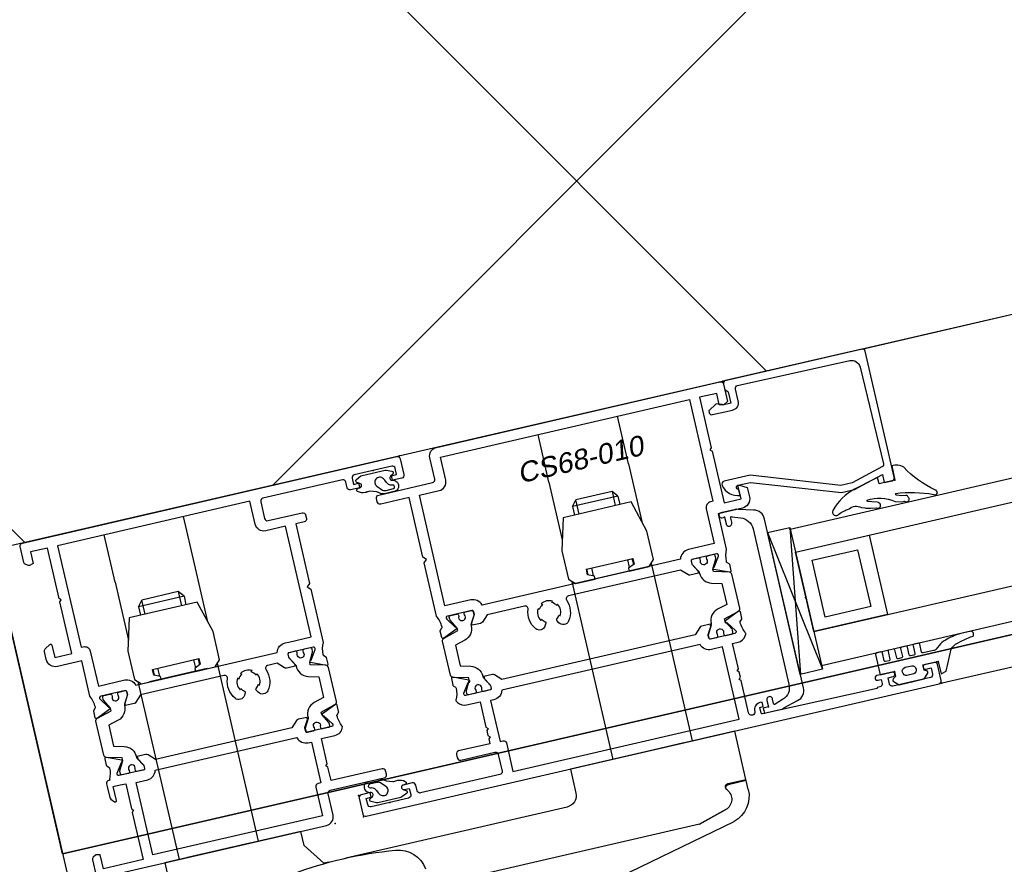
# Model space of a CAD drawing. Header units: centimetres. Extents: x -15121 to 17422, y -60492 to 0.
# Tile 119 of 256: x 1955 to 1969, y -30604 to -30593. Entities that reach past the tile are written whole.
import ezdxf
from ezdxf.enums import TextEntityAlignment as Align

# ---------------------------------------------------------------- set-up
doc = ezdxf.new("R2010")
doc.units = ezdxf.units.CM
doc.header["$LTSCALE"] = 60
for name, color, linetype in [('AIKA podłoga deski cała', 2, 'Continuous'), ('AIKA podłoga deski pod meble', 6, 'Continuous'), ('AIKA powierzchnie2', 2, 'Continuous'), ('AIKA sufity podwieszane', 8, 'Continuous'), ('AIKA sufity wymiarowanie', 7, 'Continuous'), ('AIKA TYNK2', 5, 'Continuous'), ('BA_drz', 7, 'Continuous'), ('RI-PROFILE', 8, 'Continuous')]:
    doc.layers.add(name, color=color, linetype=linetype)
doc.styles.add('T5', font='arial.ttf', dxfattribs={"oblique": 10, "height": 3.5})
doc.styles.add('wymiar', font='txt.shx', dxfattribs={"width": 0.6})
doc.dimstyles.new('Dwudziestka', dxfattribs={"dimtxt": 7, "dimasz": 0.7, "dimexe": 5, "dimexo": 0, "dimgap": 2.5, "dimtad": 1, "dimtoh": 1, "dimdec": 3, "dimrnd": 0.5, "dimdsep": 46, "dimtxsty": 'wymiar', "dimblk": 'znacznik', "dimcen": 0, "dimdle": 5, "dimse1": 1, "dimse2": 1, "dimclrd": 256, "dimclre": 256, "dimclrt": 256, "dimadec": 0, "dimazin": 0, "dimtfac": 0.4, "dimtdec": 3, "dimtix": 1, "dimtofl": 0, "dimtmove": 2, "dimatfit": 3, "dimldrblk": 'znacznik', "dimfxl": 1, "dimtolj": 1, "dimarcsym": 0})

# ---------------------------------------------------------------- blocks, each defined once
blk = doc.blocks.new('PDKŁ')
for p, q in [((3.91, 12.5), (0.01, -12.5)), ((0.01, 12.5), (3.91, -12.5))]:
    blk.add_line(p, q)
blk.add_lwpolyline([(3.91, 12.5), (3.91, -12.5), (0, -12.5), (0, 12.5), (3.91, 12.5)])
blk = doc.blocks.new('dal 120')
at = {"layer": 'RI-PROFILE'}
for p, q in [((6501147.162, 5870749.703, 0), (6501038.162, 5870749.703, 0)), ((6501151.512, 5870748.687, 0), (6501151.512, 5870749.523, 0)), ((6501152.912, 5870748.687, 0), (6501152.912, 5870749.523, 0)), ((6501159.162, 5870748.687, 0), (6501159.162, 5870749.522, 0)), ((6501160.562, 5870748.687, 0), (6501160.562, 5870749.522, 0)), ((6501155.633, 5870749.31, 0), (6501155.633, 5870749.31, 0)), ((6501151.512, 5870748.687, 0), (6501151.512, 5870747.67, 0)), ((6501152.912, 5870748.687, 0), (6501152.912, 5870747.67, 0)), ((6501159.162, 5870747.67, 0), (6501159.162, 5870748.687, 0)), ((6501160.562, 5870748.687, 0), (6501160.562, 5870747.67, 0)), ((6501151.812, 5870748.187, 0), (6501151.892, 5870748.287, 0)), ((6501151.812, 5870748.187, 0), (6501152.612, 5870748.187, 0)), ((6501151.812, 5870748.187, 0), (6501151.812, 5870748.037, 0)), ((6501151.892, 5870748.287, 0), (6501152.532, 5870748.287, 0)), ((6501151.892, 5870748.287, 0), (6501151.892, 5870748.037, 0)), ((6501152.612, 5870748.187, 0), (6501152.532, 5870748.287, 0)), ((6501152.532, 5870748.037, 0), (6501152.532, 5870748.287, 0)), ((6501152.612, 5870748.187, 0), (6501152.612, 5870748.037, 0)), ((6501159.462, 5870748.187, 0), (6501159.542, 5870748.287, 0)), ((6501159.462, 5870748.187, 0), (6501160.262, 5870748.187, 0)), ((6501159.462, 5870748.187, 0), (6501159.462, 5870748.037, 0)), ((6501159.542, 5870748.287, 0), (6501160.182, 5870748.287, 0)), ((6501159.542, 5870748.287, 0), (6501159.542, 5870748.037, 0)), ((6501160.262, 5870748.187, 0), (6501160.182, 5870748.287, 0)), ((6501160.182, 5870748.037, 0), (6501160.182, 5870748.287, 0)), ((6501160.262, 5870748.187, 0), (6501160.262, 5870748.037, 0)), ((6501151.512, 5870746.937, 0), (6501151.512, 5870743.802, 0)), ((6501151.812, 5870746.982, 0), (6501151.812, 5870747.087, 0)), ((6501151.892, 5870746.946, 0), (6501151.892, 5870747.087, 0)), ((6501152.532, 5870747.087, 0), (6501152.532, 5870746.946, 0)), ((6501152.612, 5870746.982, 0), (6501152.612, 5870747.087, 0)), ((6501152.912, 5870746.937, 0), (6501152.912, 5870743.802, 0)), ((6501159.162, 5870743.802, 0), (6501159.162, 5870746.937, 0)), ((6501159.462, 5870746.982, 0), (6501159.462, 5870747.087, 0)), ((6501159.542, 5870746.946, 0), (6501159.542, 5870747.087, 0)), ((6501160.182, 5870747.087, 0), (6501160.182, 5870746.946, 0)), ((6501160.262, 5870746.982, 0), (6501160.262, 5870747.087, 0)), ((6501160.562, 5870746.937, 0), (6501160.562, 5870743.802, 0)), ((6501151.702, 5870746.887, 0), (6501152.722, 5870746.887, 0)), ((6501159.352, 5870746.887, 0), (6501160.372, 5870746.887, 0)), ((6501149.057, 5870745.162, 0), (6501036.268, 5870745.162, 0)), ((6501036.268, 5870744.562, 0), (6501149.057, 5870744.562, 0)), ((6501156.991, 5870744.195, 0), (6501156.991, 5870744.195, 0)), ((6501038.162, 5870743.803, 0), (6501147.162, 5870743.803, 0)), ((6501150.762, 5870743.802, 0), (6501153.662, 5870743.802, 0)), ((6501150.762, 5870742.952, 0), (6501150.762, 5870743.802, 0)), ((6501151.662, 5870743.802, 0), (6501152.762, 5870743.802, 0)), ((6501153.662, 5870743.802, 0), (6501153.662, 5870743.382, 0)), ((6501159.312, 5870743.802, 0), (6501160.412, 5870743.802, 0)), ((6501153.864, 5870743.182, 0), (6501157.762, 5870743.182, 0)), ((6501151.082, 5870742.952, 0), (6501150.762, 5870742.952, 0)), ((6501150.762, 5870742.932, 0), (6501151.082, 5870742.932, 0)), ((6501150.762, 5870742.774, 0), (6501150.762, 5870742.932, 0)), ((6501151.132, 5870742.882, 0), (6501151.132, 5870742.902, 0)), ((6501151.712, 5870742.382, 0), (6501151.216, 5870742.527, 0)), ((6501151.217, 5870742.527, 0), (6501151.723, 5870742.382, 0)), ((6501151.712, 5870742.382, 0), (6501155.812, 5870742.382, 0)), ((6501156.38, 5870741.102, 0), (6501151.124, 5870742.294, 0))]:
    blk.add_line(p, q, dxfattribs=at)
at = {"layer": 'RI-PROFILE', "elevation": 0}
for points in [[(6501147.242, 5870747.702, 0.287858), (6501147.269, 5870747.656), (6501147.84, 5870747.503), (6501148.038, 5870747.503), (6501149.518, 5870748.023), (6501149.977, 5870748.023, -0.459407), (6501150.028, 5870747.963, -0.329042), (6501149.762, 5870747.725), (6501149.762, 5870747.799, -0.256151), (6501149.779, 5870747.837), (6501149.789, 5870747.846, 0.632112), (6501149.762, 5870747.903), (6501149.538, 5870747.903), (6501148.058, 5870747.383), (6501147.824, 5870747.383), (6501147.594, 5870747.445), (6501147.302, 5870747.523), (6501147.302, 5870747.383), (6501147.162, 5870747.383, -0.418945), (6501147.112, 5870747.434), (6501147.112, 5870749.653, -0.414214), (6501147.162, 5870749.703), (6501149.562, 5870749.703, -0.414214), (6501149.612, 5870749.653), (6501149.612, 5870749.574, -0.287257), (6501149.597, 5870749.539), (6501149.576, 5870749.518, 0.267249), (6501149.562, 5870749.483), (6501149.562, 5870749.303), (6501149.712, 5870749.303), (6501149.712, 5870749.317), (6501149.812, 5870749.348), (6501149.962, 5870749.262), (6501149.962, 5870749.233), (6501149.962, 5870749.232), (6501149.962, 5870749.23, -0.454319), (6501149.912, 5870749.183), (6501149.562, 5870749.183, -0.462511), (6501149.432, 5870749.313), (6501149.431, 5870749.523, 0.416568), (6501149.381, 5870749.573), (6501147.408, 5870749.557, 0.405463), (6501147.26, 5870749.409)], [(6501153.309, 5870746.366, -0.112813), (6501153.258, 5870746.425), (6501153.24, 5870746.406, -0.272961), (6501153.24, 5870746.61), (6501153.258, 5870746.591, -0.14588), (6501153.328, 5870746.662), (6501153.31, 5870746.68, -0.273255), (6501153.514, 5870746.68), (6501153.495, 5870746.662, -0.14598), (6501153.566, 5870746.591), (6501153.584, 5870746.61, -0.272863), (6501153.584, 5870746.406), (6501153.566, 5870746.425, -0.112856), (6501153.514, 5870746.366, 0.386415), (6501153.509, 5870746.34), (6501153.535, 5870746.295, 0.530912), (6501153.7, 5870746.284, 0.263412), (6501153.752, 5870746.64, -0.527237), (6501153.799, 5870746.708), (6501154.461, 5870746.708), (6501154.567, 5870746.603, 0.198435), (6501154.602, 5870746.588), (6501154.752, 5870746.588), (6501154.752, 5870746.628), (6501154.679, 5870746.753, -0.131589), (6501154.677, 5870746.763), (6501154.677, 5870746.818, -0.414214), (6501154.697, 5870746.838), (6501155.128, 5870746.838, -0.606807), (6501155.152, 5870746.791), (6501155.04, 5870746.625, 0.629353), (6501155.021, 5870746.591), (6501155.277, 5870746.482, 0.536162), (6501155.305, 5870746.5), (6501155.306, 5870746.614, 0.197654), (6501155.3, 5870746.628), (6501155.267, 5870746.661, -0.205169), (6501155.261, 5870746.676, -0.106092), (6501155.312, 5870746.879), (6501155.312, 5870747.818), (6501155.262, 5870747.868), (6501155.312, 5870747.918), (6501155.312, 5870748.968), (6501155.812, 5870748.968, 0.414214), (6501155.862, 5870749.018), (6501155.862, 5870749.078, 0.414214), (6501155.812, 5870749.128), (6501154.862, 5870749.128, -0.414292), (6501154.812, 5870749.178), (6501154.812, 5870749.553, 0.414292), (6501154.662, 5870749.703), (6501149.662, 5870749.703, 0.414214), (6501149.612, 5870749.653), (6501149.612, 5870749.345), (6501149.68, 5870749.306, 0.199244), (6501149.695, 5870749.304), (6501149.762, 5870749.322), (6501149.762, 5870749.523), (6501150.062, 5870749.523), (6501150.062, 5870748.633), (6501150.092, 5870748.603), (6501150.062, 5870748.573), (6501150.062, 5870747.663), (6501149.762, 5870747.663), (6501149.762, 5870747.883, 0.577388), (6501149.732, 5870747.9), (6501149.612, 5870747.831), (6501149.612, 5870747.666, 0.414214), (6501149.774, 5870747.503), (6501150.202, 5870747.503), (6501150.202, 5870746.879, -0.106121), (6501150.252, 5870746.676, -0.205169), (6501150.247, 5870746.661), (6501150.214, 5870746.628, 0.197654), (6501150.208, 5870746.614), (6501150.208, 5870746.5, 0.536162), (6501150.236, 5870746.482), (6501150.492, 5870746.59, 0.626446), (6501150.474, 5870746.625), (6501150.361, 5870746.791, -0.606807), (6501150.386, 5870746.838), (6501150.817, 5870746.838, -0.414214), (6501150.837, 5870746.818), (6501150.837, 5870746.763, -0.131589), (6501150.834, 5870746.753), (6501150.762, 5870746.628), (6501150.762, 5870746.588), (6501150.911, 5870746.588, 0.198435), (6501150.947, 5870746.603), (6501151.052, 5870746.708), (6501153.025, 5870746.708, -0.527301), (6501153.072, 5870746.64, 0.263181), (6501153.123, 5870746.285, 0.530303), (6501153.289, 5870746.295), (6501153.315, 5870746.34, 0.387107)], [(6501157.601, 5870746.591, 0.634584), (6501157.583, 5870746.626), (6501157.471, 5870746.79, -0.606807), (6501157.496, 5870746.837), (6501157.927, 5870746.837, -0.414214), (6501157.947, 5870746.817), (6501157.947, 5870746.762, -0.131676), (6501157.944, 5870746.752), (6501157.872, 5870746.627), (6501157.872, 5870746.587), (6501157.992, 5870746.587), (6501158.022, 5870746.587, 0.198555), (6501158.057, 5870746.602), (6501158.163, 5870746.707), (6501158.325, 5870746.708, -0.52837), (6501158.372, 5870746.639, 0.26311), (6501158.423, 5870746.284, 0.530631), (6501158.589, 5870746.295), (6501158.615, 5870746.339, 0.386734), (6501158.609, 5870746.366, -0.112751), (6501158.558, 5870746.424), (6501158.54, 5870746.406, -0.272863), (6501158.54, 5870746.609), (6501158.558, 5870746.591, -0.145875), (6501158.629, 5870746.661), (6501158.61, 5870746.68, -0.273231), (6501158.814, 5870746.68), (6501158.795, 5870746.661, -0.145873), (6501158.866, 5870746.591), (6501158.884, 5870746.609, -0.272961), (6501158.884, 5870746.406), (6501158.866, 5870746.424, -0.112964), (6501158.814, 5870746.366, 0.386405), (6501158.809, 5870746.339), (6501158.835, 5870746.294, 0.53092), (6501159, 5870746.284, 0.263409), (6501159.052, 5870746.639, -0.527324), (6501159.099, 5870746.708), (6501160.571, 5870746.707), (6501160.677, 5870746.602, 0.193638), (6501160.712, 5870746.587), (6501160.862, 5870746.587), (6501160.862, 5870746.627), (6501160.789, 5870746.752, -0.225639), (6501160.787, 5870746.762), (6501160.787, 5870746.817, -0.378023), (6501160.807, 5870746.837), (6501161.239, 5870746.837, -0.606807), (6501161.264, 5870746.79), (6501161.155, 5870746.623, 0.743149), (6501161.135, 5870746.588), (6501161.389, 5870746.481, 0.535124), (6501161.416, 5870746.499), (6501161.417, 5870746.612, 0.194092), (6501161.411, 5870746.626), (6501161.378, 5870746.661, -0.197355), (6501161.373, 5870746.675, -0.109095), (6501161.422, 5870746.878), (6501161.422, 5870747.501), (6501161.852, 5870747.501, 0.414214), (6501162.012, 5870747.661), (6501162.012, 5870747.801, 0.26784), (6501161.987, 5870747.844), (6501161.892, 5870747.899, 0.577486), (6501161.862, 5870747.882), (6501161.862, 5870747.662), (6501161.562, 5870747.662), (6501161.562, 5870748.572), (6501161.532, 5870748.602), (6501161.562, 5870748.632), (6501161.562, 5870749.522), (6501161.862, 5870749.522), (6501161.862, 5870749.32), (6501161.929, 5870749.302, 0.199036), (6501161.944, 5870749.304), (6501161.987, 5870749.329, 0.267999), (6501162.012, 5870749.372), (6501162.012, 5870749.652, 0.414214), (6501161.962, 5870749.702), (6501155.362, 5870749.702, 0.414214), (6501155.312, 5870749.652), (6501155.312, 5870749.372, 0.414214), (6501155.362, 5870749.322), (6501155.522, 5870749.322), (6501155.522, 5870749.402), (6501155.432, 5870749.402), (6501155.432, 5870749.512, -0.414214), (6501155.482, 5870749.562), (6501156.142, 5870749.562, -0.414214), (6501156.192, 5870749.512), (6501156.192, 5870749.402), (6501156.102, 5870749.402), (6501156.102, 5870749.322), (6501156.262, 5870749.322, 0.414214), (6501156.312, 5870749.372), (6501156.312, 5870749.472, -0.414214), (6501156.362, 5870749.522), (6501157.762, 5870749.522, -0.414214), (6501157.812, 5870749.472), (6501157.812, 5870749.177, -0.414214), (6501157.762, 5870749.127), (6501157.162, 5870749.127, 0.414214), (6501157.112, 5870749.077), (6501157.112, 5870749.017, 0.414214), (6501157.162, 5870748.967), (6501157.312, 5870748.967), (6501157.312, 5870747.917), (6501157.362, 5870747.867), (6501157.312, 5870747.817), (6501157.312, 5870746.878, -0.114289), (6501157.362, 5870746.675, -0.197355), (6501157.357, 5870746.661), (6501157.324, 5870746.626, 0.194092), (6501157.318, 5870746.612), (6501157.318, 5870746.499, 0.535124), (6501157.346, 5870746.481)], [(6501151.01, 5870746.888), (6501154.504, 5870746.888, -0.33408), (6501154.677, 5870747.018), (6501155.132, 5870747.018), (6501155.132, 5870748.968), (6501154.782, 5870748.968, -0.414214), (6501154.632, 5870749.118), (6501154.632, 5870749.523), (6501150.242, 5870749.523), (6501150.242, 5870747.733), (6501150.282, 5870747.733, -0.414214), (6501150.382, 5870747.633), (6501150.382, 5870747.018), (6501150.382, 5870747.018), (6501150.837, 5870747.018, -0.333959)], [(6501155.542, 5870749.396, -0.767684), (6501155.522, 5870749.322), (6501155.51, 5870749.321, 0.085146), (6501155.499, 5870749.318, 0.196823), (6501155.451, 5870749.263, 0.478694), (6501155.52, 5870749.127), (6501155.71, 5870749.127), (6501155.71, 5870749.127, 0.174661), (6501155.787, 5870749.154), (6501155.794, 5870749.161), (6501155.831, 5870749.187), (6501155.835, 5870749.189), (6501155.943, 5870749.225, -0.068397), (6501156.014, 5870749.222), (6501156.027, 5870749.222, 0.170232), (6501156.151, 5870749.269, 0.665595), (6501156.132, 5870749.322), (6501156.102, 5870749.322, -0.766536), (6501156.082, 5870749.396), (6501156.127, 5870749.422, 0.60612), (6501156.125, 5870749.476), (6501156.036, 5870749.517), (6501156.014, 5870749.522), (6501155.609, 5870749.522), (6501155.588, 5870749.517), (6501155.499, 5870749.476, 0.606131), (6501155.497, 5870749.422)], [(6501158.12, 5870746.887, 0.333959), (6501157.947, 5870747.017), (6501157.886, 5870747.017), (6501157.492, 5870747.017), (6501157.492, 5870748.967), (6501157.842, 5870748.967, 0.414214), (6501157.992, 5870749.117), (6501157.992, 5870749.522), (6501161.382, 5870749.522), (6501161.382, 5870747.732), (6501161.342, 5870747.732, 0.414214), (6501161.242, 5870747.632), (6501161.242, 5870747.017), (6501160.778, 5870747.017, 0.320603), (6501160.614, 5870746.887)], [(6501155.808, 5870749.283), (6501155.729, 5870749.196, -0.18506), (6501155.669, 5870749.178), (6501155.539, 5870749.178), (6501155.519, 5870749.19), (6501155.512, 5870749.212), (6501155.522, 5870749.233), (6501155.544, 5870749.242), (6501155.555, 5870749.243), (6501155.574, 5870749.246), (6501155.606, 5870749.267), (6501155.633, 5870749.31), (6501155.653, 5870749.356), (6501155.668, 5870749.383, -0.433179), (6501155.8, 5870749.405, -0.420657), (6501155.808, 5870749.283, 1.025064)], [(6501147.624, 5870747.005), (6501147.536, 5870746.992, -1), (6501147.465, 5870747.059, -0.221584), (6501147.494, 5870747.085), (6501147.584, 5870747.108), (6501147.65, 5870747.132), (6501147.659, 5870747.141), (6501147.657, 5870747.158, 0.175319), (6501147.193, 5870747.025), (6501147.084, 5870746.993), (6501147.033, 5870746.996, -1), (6501146.955, 5870747.045, -0.317302), (6501146.989, 5870747.086), (6501147.064, 5870747.096), (6501147.142, 5870747.126), (6501147.155, 5870747.131), (6501147.155, 5870747.144), (6501147.156, 5870747.157, 0.074745), (6501146.519, 5870746.995, -1), (6501146.457, 5870747.044, -0.20561), (6501146.474, 5870747.061, 0.095737), (6501146.917, 5870747.563, -0.250819), (6501147.112, 5870747.633), (6501147.112, 5870747.383), (6501147.346, 5870747.383), (6501147.392, 5870747.383), (6501147.392, 5870747.494), (6501147.456, 5870747.479), (6501147.824, 5870747.39, -0.13918), (6501148.268, 5870747.116, -0.962884), (6501148.183, 5870747.031, 0.084626), (6501147.993, 5870747.078, 0.323058), (6501147.779, 5870747.054), (6501147.727, 5870747.034), (6501147.71, 5870747.028, -0.058863)], [(6501149.981, 5870744.096, 0.638068), (6501150.007, 5870744.115), (6501150.007, 5870744.189, -1.146176), (6501150.107, 5870744.189), (6501150.107, 5870744.078), (6501150.152, 5870744.078), (6501150.197, 5870744.078), (6501150.197, 5870744.033), (6501150.197, 5870743.989), (6501150.152, 5870743.988), (6501149.919, 5870743.988), (6501149.884, 5870743.988), (6501149.851, 5870744), (6501149.594, 5870744.07, -0.351665), (6501149.447, 5870744.263), (6501149.447, 5870747.234, -0.362129), (6501149.594, 5870747.427), (6501149.851, 5870747.497), (6501149.884, 5870747.509), (6501149.919, 5870747.509), (6501150.152, 5870747.509, -0.99031), (6501150.152, 5870747.419), (6501150.107, 5870747.419), (6501150.107, 5870747.308, -1.11146), (6501150.007, 5870747.308), (6501150.007, 5870747.382, 0.655905), (6501149.981, 5870747.401), (6501149.841, 5870747.35, 0.31307), (6501149.677, 5870747.115), (6501149.677, 5870744.382, 0.342952), (6501149.841, 5870744.147)], [(6501154.811, 5870746.837), (6501154.701, 5870746.837, 0.459063), (6501154.677, 5870746.813), (6501154.677, 5870746.764), (6501154.765, 5870746.611, -0.13166), (6501154.769, 5870746.596), (6501154.769, 5870746.581, 0.340635), (6501154.933, 5870746.368), (6501155.107, 5870746.322), (6501155.107, 5870745.954), (6501154.933, 5870745.908, 0.340635), (6501154.769, 5870745.696), (6501154.769, 5870745.68, -0.13166), (6501154.765, 5870745.665), (6501154.677, 5870745.512), (6501154.677, 5870745.463, 0.414214), (6501154.702, 5870745.438), (6501154.812, 5870745.438, 0.414214), (6501154.837, 5870745.463), (6501154.837, 5870745.485, -1.657677), (6501154.942, 5870745.487), (6501154.942, 5870745.463, 0.414214), (6501154.967, 5870745.438), (6501155.077, 5870745.438, 0.414214), (6501155.102, 5870745.463), (6501155.102, 5870745.507, 0.177104), (6501155.099, 5870745.517), (6501155.011, 5870745.677), (6501155.009, 5870745.722), (6501155.269, 5870745.79, 0.340697), (6501155.307, 5870745.839), (6501155.307, 5870746.438, 0.308868), (6501155.267, 5870746.482), (6501155.009, 5870746.554), (6501155.011, 5870746.599), (6501155.099, 5870746.759, -0.02896), (6501155.102, 5870746.769), (6501155.102, 5870746.813, 0.440048), (6501155.076, 5870746.837), (6501154.966, 5870746.837, 0.443383), (6501154.942, 5870746.813), (6501154.942, 5870746.789, -1.657677), (6501154.837, 5870746.792), (6501154.837, 5870746.813, 0.44283)], [(6501157.947, 5870746.763), (6501157.858, 5870746.61, 0.13166), (6501157.854, 5870746.595, -0.358413), (6501157.691, 5870746.367), (6501157.517, 5870746.321), (6501157.517, 5870745.953), (6501157.691, 5870745.907, -0.358413), (6501157.854, 5870745.679, 0.164629), (6501157.858, 5870745.664), (6501157.946, 5870745.511), (6501157.946, 5870745.461, -0.461597), (6501157.921, 5870745.438), (6501157.812, 5870745.438, -0.434504), (6501157.787, 5870745.462), (6501157.787, 5870745.483, 1.657677), (6501157.682, 5870745.486), (6501157.682, 5870745.462, -0.439085), (6501157.657, 5870745.438), (6501157.547, 5870745.438, -0.438953), (6501157.522, 5870745.462), (6501157.522, 5870745.506, -0.158229), (6501157.525, 5870745.516), (6501157.613, 5870745.676), (6501157.614, 5870745.721), (6501157.354, 5870745.791, -0.319083), (6501157.317, 5870745.837), (6501157.317, 5870746.436, -0.340697), (6501157.354, 5870746.485), (6501157.614, 5870746.553), (6501157.613, 5870746.598), (6501157.525, 5870746.758, -0.126209), (6501157.522, 5870746.768), (6501157.522, 5870746.812, -0.414214), (6501157.547, 5870746.837), (6501157.657, 5870746.837, -0.414214), (6501157.682, 5870746.812), (6501157.682, 5870746.788, 1.657677), (6501157.787, 5870746.79), (6501157.787, 5870746.812, -0.414214), (6501157.812, 5870746.837), (6501157.922, 5870746.837, -0.414214), (6501157.947, 5870746.812)], [(6501160.788, 5870746.763), (6501160.876, 5870746.61, -0.13166), (6501160.88, 5870746.595, 0.358413), (6501161.044, 5870746.367), (6501161.218, 5870746.321), (6501161.218, 5870745.953), (6501161.044, 5870745.907, 0.358413), (6501160.88, 5870745.679, -0.164629), (6501160.876, 5870745.664), (6501160.789, 5870745.511), (6501160.789, 5870745.461, 0.461597), (6501160.814, 5870745.438), (6501160.923, 5870745.438, 0.434504), (6501160.948, 5870745.462), (6501160.948, 5870745.483, -1.657677), (6501161.053, 5870745.486), (6501161.053, 5870745.462, 0.439085), (6501161.078, 5870745.438), (6501161.188, 5870745.438, 0.438953), (6501161.213, 5870745.462), (6501161.213, 5870745.506, 0.158229), (6501161.21, 5870745.516), (6501161.122, 5870745.676), (6501161.121, 5870745.721), (6501161.381, 5870745.791, 0.319083), (6501161.418, 5870745.837), (6501161.418, 5870746.436, 0.340697), (6501161.381, 5870746.485), (6501161.121, 5870746.553), (6501161.122, 5870746.598), (6501161.21, 5870746.758, 0.126209), (6501161.213, 5870746.768), (6501161.213, 5870746.812, 0.414214), (6501161.188, 5870746.837), (6501161.078, 5870746.837, 0.414214), (6501161.053, 5870746.812), (6501161.053, 5870746.788, -1.657677), (6501160.948, 5870746.79), (6501160.948, 5870746.812, 0.414214), (6501160.923, 5870746.837), (6501160.813, 5870746.837, 0.414214), (6501160.788, 5870746.812)], [(6501157.312, 5870743.853, -0.414214), (6501157.262, 5870743.803), (6501147.162, 5870743.803, -0.414214), (6501147.112, 5870743.853), (6501147.112, 5870744.133, -0.414214), (6501147.162, 5870744.183), (6501147.321, 5870744.183, -0.99805), (6501147.322, 5870744.103), (6501147.232, 5870744.103), (6501147.232, 5870743.993, 0.414214), (6501147.282, 5870743.943), (6501147.942, 5870743.943, 0.414214), (6501147.992, 5870743.993), (6501147.992, 5870744.103), (6501147.992, 5870744.103), (6501147.902, 5870744.103, -0.998176), (6501147.902, 5870744.183), (6501148.172, 5870744.183, -1.000716), (6501148.172, 5870744.103), (6501148.112, 5870744.103), (6501148.112, 5870744.033, 0.414214), (6501148.162, 5870743.983), (6501148.212, 5870743.983), (6501148.212, 5870743.968), (6501150.232, 5870743.983, 0.412055), (6501150.252, 5870744.003), (6501150.252, 5870744.103), (6501150.192, 5870744.103), (6501150.192, 5870744.183), (6501150.232, 5870744.183, -0.43156), (6501150.352, 5870744.056, 0.43156), (6501150.401, 5870744.003), (6501150.412, 5870744.003, 0.414214), (6501150.462, 5870744.053), (6501150.462, 5870744.623), (6501150.492, 5870744.653), (6501150.462, 5870744.683), (6501150.462, 5870744.773), (6501150.492, 5870744.803), (6501150.462, 5870744.833), (6501150.462, 5870745.278), (6501150.362, 5870745.278, -0.268304), (6501150.221, 5870745.355), (6501150.205, 5870745.382, -0.250573), (6501150.204, 5870745.401, 0.103677), (6501150.252, 5870745.6, 0.205169), (6501150.247, 5870745.615), (6501150.214, 5870745.648, -0.197654), (6501150.208, 5870745.662), (6501150.208, 5870745.776, -0.536162), (6501150.236, 5870745.794), (6501150.495, 5870745.684, -1.096781), (6501150.476, 5870745.649), (6501150.361, 5870745.485, 0.606807), (6501150.386, 5870745.438), (6501150.817, 5870745.438, 0.414214), (6501150.837, 5870745.458), (6501150.837, 5870745.513, 0.131589), (6501150.834, 5870745.523), (6501150.762, 5870745.648), (6501150.762, 5870745.688), (6501150.911, 5870745.688, -0.198435), (6501150.947, 5870745.674), (6501151.053, 5870745.568), (6501154.461, 5870745.568), (6501154.567, 5870745.674, -0.198435), (6501154.602, 5870745.688), (6501154.752, 5870745.688), (6501154.752, 5870745.648), (6501154.679, 5870745.523, 0.131589), (6501154.677, 5870745.513), (6501154.677, 5870745.458, 0.414214), (6501154.697, 5870745.438), (6501155.128, 5870745.438, 0.606807), (6501155.152, 5870745.485), (6501155.037, 5870745.649, -1.096781), (6501155.018, 5870745.684), (6501155.277, 5870745.794, -0.536162), (6501155.305, 5870745.776), (6501155.306, 5870745.662, -0.197654), (6501155.3, 5870745.648), (6501155.267, 5870745.615, 0.205169), (6501155.261, 5870745.6, 0.103677), (6501155.31, 5870745.401, -0.250573), (6501155.309, 5870745.382), (6501155.293, 5870745.355, -0.268304), (6501155.152, 5870745.278), (6501154.912, 5870745.278), (6501154.912, 5870744.833), (6501154.882, 5870744.803), (6501154.912, 5870744.773), (6501154.912, 5870744.683), (6501154.882, 5870744.653), (6501154.912, 5870744.623), (6501154.912, 5870744.538), (6501155.462, 5870744.538, -0.414214), (6501155.512, 5870744.488), (6501155.512, 5870744.428, -0.414165), (6501155.462, 5870744.378), (6501154.862, 5870744.378), (6501154.859, 5870744.378), (6501154.857, 5870744.378), (6501154.856, 5870744.378), (6501154.855, 5870744.378), (6501154.853, 5870744.377), (6501154.852, 5870744.377), (6501154.85, 5870744.377), (6501154.849, 5870744.376), (6501154.847, 5870744.376), (6501154.846, 5870744.375), (6501154.844, 5870744.375), (6501154.843, 5870744.374), (6501154.841, 5870744.374), (6501154.84, 5870744.373), (6501154.838, 5870744.372), (6501154.837, 5870744.371), (6501154.835, 5870744.371), (6501154.834, 5870744.37), (6501154.833, 5870744.369), (6501154.831, 5870744.368), (6501154.83, 5870744.367), (6501154.829, 5870744.366), (6501154.828, 5870744.365), (6501154.826, 5870744.363), (6501154.825, 5870744.362), (6501154.824, 5870744.361), (6501154.823, 5870744.36), (6501154.822, 5870744.358), (6501154.821, 5870744.357), (6501154.82, 5870744.356), (6501154.819, 5870744.354), (6501154.818, 5870744.353), (6501154.818, 5870744.352), (6501154.817, 5870744.35), (6501154.816, 5870744.349), (6501154.816, 5870744.347), (6501154.815, 5870744.346), (6501154.814, 5870744.344), (6501154.814, 5870744.343), (6501154.814, 5870744.341), (6501154.813, 5870744.34), (6501154.813, 5870744.338), (6501154.813, 5870744.337), (6501154.812, 5870744.335), (6501154.812, 5870744.334), (6501154.812, 5870744.332), (6501154.812, 5870744.331), (6501154.812, 5870744.329), (6501154.812, 5870744.328), (6501154.812, 5870744.328), (6501154.812, 5870744.033, 0.414214), (6501154.862, 5870743.983), (6501156.262, 5870743.983, 0.414214), (6501156.312, 5870744.033), (6501156.312, 5870744.133, -0.414214), (6501156.362, 5870744.183), (6501156.522, 5870744.183, -0.998203), (6501156.522, 5870744.103), (6501156.432, 5870744.103), (6501156.432, 5870743.993, 0.414214), (6501156.482, 5870743.943), (6501157.142, 5870743.943, 0.414214), (6501157.192, 5870743.993), (6501157.192, 5870744.103), (6501157.102, 5870744.103), (6501157.102, 5870744.183), (6501157.262, 5870744.183, -0.414214), (6501157.312, 5870744.133)], [(6501157.992, 5870743.982), (6501160.982, 5870743.982), (6501160.982, 5870745.257), (6501160.778, 5870745.257, -0.320603), (6501160.614, 5870745.387), (6501158.12, 5870745.387, -0.333959), (6501157.947, 5870745.257), (6501157.892, 5870745.257), (6501157.892, 5870744.537), (6501157.942, 5870744.537, -0.414214), (6501157.992, 5870744.487)], [(6501147.126, 5870744.383), (6501147.31, 5870744.383, 0.414214), (6501147.33, 5870744.403), (6501147.33, 5870744.543, -0.414214), (6501147.35, 5870744.563), (6501147.43, 5870744.563, -0.414214), (6501147.45, 5870744.543), (6501147.45, 5870744.403, 0.414214), (6501147.47, 5870744.383), (6501147.53, 5870744.383, 0.414214), (6501147.55, 5870744.403), (6501147.55, 5870744.543, -0.414214), (6501147.57, 5870744.563), (6501147.65, 5870744.563, -0.414214), (6501147.67, 5870744.543), (6501147.67, 5870744.403, 0.414214), (6501147.69, 5870744.383), (6501147.75, 5870744.383, 0.414214), (6501147.77, 5870744.403), (6501147.77, 5870744.543, -0.414208), (6501147.79, 5870744.563), (6501147.87, 5870744.563, -0.414219), (6501147.89, 5870744.543), (6501147.89, 5870744.403, 0.414214), (6501147.91, 5870744.383), (6501147.97, 5870744.383, 0.414214), (6501147.99, 5870744.403), (6501147.99, 5870744.543, -0.413901), (6501148.01, 5870744.563), (6501148.09, 5870744.563, -0.410424), (6501148.11, 5870744.543), (6501148.11, 5870744.183), (6501147.861, 5870744.183), (6501147.861, 5870744.183), (6501147.861, 5870744.094), (6501147.912, 5870744.065, -0.392584), (6501147.918, 5870744.028), (6501147.833, 5870743.943), (6501147.391, 5870743.943), (6501147.307, 5870744.027, -0.342583), (6501147.308, 5870744.059), (6501147.36, 5870744.093), (6501147.36, 5870744.183), (6501147.09, 5870744.183), (6501147.09, 5870743.963), (6501146.995, 5870743.992), (6501146.822, 5870744.339, 0.146205), (6501146.695, 5870744.413), (6501146.625, 5870744.432), (6501146.464, 5870744.464), (6501146.408, 5870744.472, -0.694648), (6501146.442, 5870744.563), (6501146.602, 5870744.563), (6501146.714, 5870744.551, -0.091297), (6501146.985, 5870744.469), (6501147.078, 5870744.394, 0.148233)], [(6501157.082, 5870744.109, -0.767684), (6501157.102, 5870744.183), (6501157.114, 5870744.184, 0.085146), (6501157.125, 5870744.187, 0.196823), (6501157.172, 5870744.242, 0.478694), (6501157.103, 5870744.378), (6501156.914, 5870744.378), (6501156.914, 5870744.378, 0.174661), (6501156.837, 5870744.351), (6501156.829, 5870744.344), (6501156.793, 5870744.318), (6501156.789, 5870744.316), (6501156.681, 5870744.28, -0.068397), (6501156.609, 5870744.283), (6501156.596, 5870744.283, 0.170232), (6501156.472, 5870744.236, 0.665595), (6501156.492, 5870744.183), (6501156.522, 5870744.183, -0.766536), (6501156.542, 5870744.109), (6501156.497, 5870744.083, 0.60612), (6501156.499, 5870744.029), (6501156.588, 5870743.988), (6501156.609, 5870743.983), (6501157.014, 5870743.983), (6501157.035, 5870743.988), (6501157.124, 5870744.029, 0.606131), (6501157.127, 5870744.083)], [(6501156.816, 5870744.222), (6501156.895, 5870744.308, -0.18506), (6501156.954, 5870744.327), (6501157.085, 5870744.327), (6501157.105, 5870744.315), (6501157.112, 5870744.293), (6501157.102, 5870744.272), (6501157.08, 5870744.263), (6501157.068, 5870744.262), (6501157.05, 5870744.259), (6501157.017, 5870744.238), (6501156.991, 5870744.195), (6501156.971, 5870744.149), (6501156.956, 5870744.122, -0.433179), (6501156.824, 5870744.1, -0.420657), (6501156.816, 5870744.222, 1.025064)]]:
    blk.add_lwpolyline(points, format="xyb", close=True, dxfattribs=at)
for points in [[(6501151.912, 5870746.887), (6501151.562, 5870746.887), (6501151.462, 5870746.987), (6501151.462, 5870747.487), (6501151.612, 5870748.037), (6501152.812, 5870748.037), (6501152.962, 5870747.487), (6501152.962, 5870746.987), (6501152.862, 5870746.887), (6501152.512, 5870746.887), (6501152.512, 5870746.937), (6501152.622, 5870746.987), (6501152.622, 5870747.087), (6501151.802, 5870747.087), (6501151.802, 5870746.987), (6501151.912, 5870746.937), (6501151.912, 5870746.887)], [(6501159.562, 5870746.887), (6501159.212, 5870746.887), (6501159.112, 5870746.987), (6501159.112, 5870747.487), (6501159.262, 5870748.037), (6501160.462, 5870748.037), (6501160.612, 5870747.487), (6501160.612, 5870746.987), (6501160.512, 5870746.887), (6501160.162, 5870746.887), (6501160.162, 5870746.937), (6501160.272, 5870746.987), (6501160.272, 5870747.087), (6501159.452, 5870747.087), (6501159.452, 5870746.987), (6501159.562, 5870746.937), (6501159.562, 5870746.887)], [(6501149.057, 5870746.562), (6501036.268, 5870746.562), (6501036.268, 5870746.962), (6501149.057, 5870746.962)]]:
    blk.add_lwpolyline(points, dxfattribs=at)
for points in [[(6501150.415, 5870745.517), (6501150.502, 5870745.677), (6501150.504, 5870745.722), (6501150.244, 5870745.79, -0.340697), (6501150.207, 5870745.839), (6501150.207, 5870746.438, -0.340697), (6501150.244, 5870746.486), (6501150.504, 5870746.554), (6501150.502, 5870746.599), (6501150.415, 5870746.759), (6501150.415, 5870746.759), (6501150.414, 5870746.76), (6501150.414, 5870746.76), (6501150.414, 5870746.76), (6501150.414, 5870746.76), (6501150.414, 5870746.76), (6501150.414, 5870746.761), (6501150.414, 5870746.761), (6501150.414, 5870746.761), (6501150.414, 5870746.761), (6501150.414, 5870746.761), (6501150.414, 5870746.762), (6501150.413, 5870746.762), (6501150.413, 5870746.762), (6501150.413, 5870746.762), (6501150.413, 5870746.762), (6501150.413, 5870746.762), (6501150.413, 5870746.763), (6501150.413, 5870746.763), (6501150.413, 5870746.763), (6501150.413, 5870746.763), (6501150.413, 5870746.763), (6501150.413, 5870746.764), (6501150.413, 5870746.764), (6501150.413, 5870746.764), (6501150.413, 5870746.764), (6501150.412, 5870746.765), (6501150.412, 5870746.765), (6501150.412, 5870746.765), (6501150.412, 5870746.765), (6501150.412, 5870746.765), (6501150.412, 5870746.766), (6501150.412, 5870746.766), (6501150.412, 5870746.766), (6501150.412, 5870746.766), (6501150.412, 5870746.766), (6501150.412, 5870746.767), (6501150.412, 5870746.767), (6501150.412, 5870746.767), (6501150.412, 5870746.767), (6501150.412, 5870746.767), (6501150.412, 5870746.768), (6501150.412, 5870746.768), (6501150.412, 5870746.768), (6501150.412, 5870746.768), (6501150.412, 5870746.768), (6501150.412, 5870746.769), (6501150.412, 5870746.769), (6501150.412, 5870746.769), (6501150.412, 5870746.769), (6501150.412, 5870746.813, -0.440048), (6501150.437, 5870746.837), (6501150.547, 5870746.837, -0.443383), (6501150.572, 5870746.813), (6501150.572, 5870746.789, 1.657677), (6501150.677, 5870746.792), (6501150.677, 5870746.813, -0.44283), (6501150.702, 5870746.837), (6501150.812, 5870746.837, -0.459063), (6501150.836, 5870746.813), (6501150.836, 5870746.764), (6501150.748, 5870746.611, 0.13166), (6501150.744, 5870746.596), (6501150.744, 5870746.581, -0.340635), (6501150.58, 5870746.368), (6501150.407, 5870746.322), (6501150.407, 5870745.954), (6501150.58, 5870745.908, -0.340635), (6501150.744, 5870745.696), (6501150.744, 5870745.68, 0.13166), (6501150.748, 5870745.665), (6501150.837, 5870745.512), (6501150.837, 5870745.463, -0.414214), (6501150.812, 5870745.438), (6501150.702, 5870745.438, -0.414214), (6501150.677, 5870745.463), (6501150.677, 5870745.485, 1.657677), (6501150.572, 5870745.487), (6501150.572, 5870745.463, -0.414214), (6501150.547, 5870745.438), (6501150.437, 5870745.438, -0.414214), (6501150.412, 5870745.463), (6501150.412, 5870745.507), (6501150.412, 5870745.507), (6501150.412, 5870745.507), (6501150.412, 5870745.508), (6501150.412, 5870745.508), (6501150.412, 5870745.508), (6501150.412, 5870745.508), (6501150.412, 5870745.508), (6501150.412, 5870745.509), (6501150.412, 5870745.509), (6501150.412, 5870745.509), (6501150.412, 5870745.509), (6501150.412, 5870745.509), (6501150.412, 5870745.51), (6501150.412, 5870745.51), (6501150.412, 5870745.51), (6501150.412, 5870745.51), (6501150.412, 5870745.51), (6501150.412, 5870745.511)], [(6501158.163, 5870745.567), (6501160.572, 5870745.568), (6501160.677, 5870745.672, -0.198555), (6501160.712, 5870745.687), (6501160.742, 5870745.687), (6501160.862, 5870745.687), (6501160.862, 5870745.647), (6501160.789, 5870745.522, 0.131676), (6501160.787, 5870745.512), (6501160.787, 5870745.457, 0.414214), (6501160.807, 5870745.437), (6501161.238, 5870745.437, 0.606807), (6501161.262, 5870745.484), (6501161.151, 5870745.649, -0.646901), (6501161.137, 5870745.686), (6501161.387, 5870745.793, -0.535124), (6501161.415, 5870745.775), (6501161.416, 5870745.662, -0.194092), (6501161.41, 5870745.648), (6501161.377, 5870745.613, 0.197355), (6501161.371, 5870745.599, 0.120169), (6501161.416, 5870745.416), (6501161.416, 5870745.397), (6501161.432, 5870745.397, -0.414214), (6501161.482, 5870745.347), (6501161.482, 5870745.301), (6501161.482, 5870745.111, -0.183977), (6501161.469, 5870745.078), (6501161.417, 5870745.019, -0.689293), (6501161.382, 5870745.032), (6501161.382, 5870745.277), (6501161.257, 5870745.277), (6501161.162, 5870745.277), (6501161.162, 5870744.832), (6501161.132, 5870744.802), (6501161.162, 5870744.772), (6501161.162, 5870743.942), (6501161.862, 5870743.942), (6501161.862, 5870744.183), (6501161.929, 5870744.201, -0.199491), (6501161.944, 5870744.199), (6501161.987, 5870744.175, -0.26753), (6501162.012, 5870744.131), (6501162.012, 5870743.852, -0.414214)], [(6501161.962, 5870743.802), (6501157.962, 5870743.802, -0.414214), (6501157.812, 5870743.952), (6501157.812, 5870744.327, 0.414214), (6501157.762, 5870744.377), (6501156.812, 5870744.377, -0.414214), (6501156.762, 5870744.427), (6501156.762, 5870744.487, -0.414246), (6501156.812, 5870744.537), (6501157.712, 5870744.537), (6501157.712, 5870744.772), (6501157.742, 5870744.802), (6501157.712, 5870744.832), (6501157.712, 5870745.277), (6501157.472, 5870745.277, -0.339941), (6501157.314, 5870745.392, -0.187191), (6501157.315, 5870745.403, 0.110142), (6501157.362, 5870745.599, 0.197355), (6501157.357, 5870745.613), (6501157.324, 5870745.648, -0.194092), (6501157.318, 5870745.662), (6501157.318, 5870745.775, -0.535124), (6501157.346, 5870745.793), (6501157.598, 5870745.687, -0.700624), (6501157.582, 5870745.649), (6501157.471, 5870745.484, 0.606807), (6501157.496, 5870745.437), (6501157.927, 5870745.437, 0.414214), (6501157.947, 5870745.457), (6501157.947, 5870745.512, 0.131676), (6501157.944, 5870745.522), (6501157.872, 5870745.647), (6501157.872, 5870745.687), (6501157.992, 5870745.687), (6501158.022, 5870745.687, -0.198555), (6501158.057, 5870745.672), (6501158.163, 5870745.567)], [(6501154.682, 5870744.538, 0.414214), (6501154.632, 5870744.488), (6501154.632, 5870743.983), (6501150.642, 5870743.983), (6501150.642, 5870745.258), (6501150.837, 5870745.258, 0.333915), (6501151.01, 5870745.388), (6501154.504, 5870745.388, 0.33369), (6501154.677, 5870745.258), (6501154.732, 5870745.258), (6501154.732, 5870745.258), (6501154.732, 5870745.183), (6501154.732, 5870744.538), (6501154.682, 5870744.538), (6501154.679, 5870744.538)], [(6501147.548, 5870744.213, 0.855905), (6501147.548, 5870744.068), (6501147.666, 5870744.068, 0.885646), (6501147.666, 5870744.213), (6501147.548, 5870744.213)], [(6501158.062, 5870743.182), (6501158.153, 5870743.182), (6501158.412, 5870743.552), (6501158.412, 5870743.802), (6501160.812, 5870743.802), (6501160.812, 5870743.232), (6501160.592, 5870743.232, 0.414214), (6501160.562, 5870743.202), (6501160.562, 5870743.062, 0.414214), (6501160.592, 5870743.032), (6501160.632, 5870743.032, -0.414214), (6501160.662, 5870743.002), (6501160.662, 5870742.912, -0.414214), (6501160.632, 5870742.882), (6501160.412, 5870742.882), (6501159.337, 5870742.882)]]:
    blk.add_lwpolyline(points, format="xyb", dxfattribs=at)
for points in [[(6501147.757, 5870746.562), (6501147.757, 5870745.162), (6501149.057, 5870745.162), (6501149.057, 5870746.562)], [(6501148.807, 5870745.362), (6501148.807, 5870746.362), (6501148.007, 5870746.362), (6501148.007, 5870745.362)]]:
    blk.add_lwpolyline(points, close=True, dxfattribs=at)
at = {"layer": 'RI-PROFILE'}
for centre, radius, start, end in [((6501153.862, 5870743.382, 0), 0.2, 179.9988, 270.6464), ((6501156.967, 5870742.627, 0), 0.5, 97.4681, 172.5314), ((6501157.812, 5870736.182, 0), 7, 82.5314, 97.4681), ((6501151.082, 5870742.902, 0), 0.05, 359.9996, 90.0004), ((6501151.082, 5870742.882, 0), 0.05, 319.4622, 90.0014), ((6501151.082, 5870742.882, 0), 0.05, 319.4624, 0.001), ((6501151.262, 5870742.774, 0), 0.5, 180.0001, 254.0001), ((6501151.272, 5870742.719, 0), 0.2, 139.4643, 253.6483), ((6501151.272, 5870742.719, 0), 0.2, 139.4649, 253.9998)]:
    blk.add_arc(centre, radius, start, end, dxfattribs=at)
for p in [(6501149.612, 5870749.703, 0), (6501149.612, 5870749.703, 0), (6501155.312, 5870749.702, 0), (6501155.312, 5870749.702, 0), (6501155.812, 5870749.562, 0), (6501147.112, 5870747.383, 0), (6501147.112, 5870747.383, 0), (6501150.107, 5870747.419, 0), (6501149.061, 5870746.966, 0), (6501149.061, 5870745.766, 0), (6501149.061, 5870744.566, 0), (6501147.09, 5870744.183, 0), (6501147.112, 5870744.183, 0), (6501147.861, 5870744.183, 0), (6501150.107, 5870744.078, 0), (6501157.312, 5870744.183, 0), (6501147.612, 5870743.943, 0), (6501150.197, 5870743.989, 0), (6501156.812, 5870743.943, 0), (6501147.112, 5870743.803, 0), (6501157.312, 5870743.803, 0), (6501157.312, 5870743.802, 0), (6501157.812, 5870743.802, 0)]:
    blk.add_point(p, dxfattribs=at)
at = {"layer": 'RI-PROFILE', "extrusion": (0, 0, -1), "xscale": 0.0999999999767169, "yscale": 0.0999999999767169, "zscale": -0.0999999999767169}
blk.add_blockref('PDKŁ', (-6501149.447, 5870745.749, 0), dxfattribs=at)
at = {"layer": 'RI-PROFILE', "style": 'T5', "oblique": 10, "text_generation_flag": 4, "width": 1.015427}
blk.add_text('CS68-010', height=0.3447, rotation=180, dxfattribs=at).set_placement((6501151.198, 5870748.775, 0), align=Align.RIGHT)
blk = doc.blocks.new('znacznik')
at = {"color": 0}
for points in [[(0, -5), (0, 5)], [(-4, 0), (4, 0)]]:
    blk.add_lwpolyline(points, dxfattribs=at)
at = {"color": 1}
blk.add_lwpolyline([(-2.121, -2.121), (2.121, 2.121)], dxfattribs=at)
blk = doc.blocks.new('*D7270')
at = {"layer": 'AIKA sufity wymiarowanie', "lineweight": -2, "transparency": 16777216}
blk.add_line((1865.794, -30553.162), (2103.195, -30498.354), dxfattribs=at)
at = {"layer": 'Defpoints', "color": 0, "transparency": 16777216}
for p in [(2103.877, -30498.197), (2103.877, -30498.197), (1876.194, -30601.321)]:
    blk.add_point(p, dxfattribs=at)
at = {"layer": 'AIKA sufity wymiarowanie', "lineweight": -2, "transparency": 16777216, "xscale": 0.7, "yscale": 0.7, "zscale": 0.7}
for p, rotation in [((2103.877, -30498.197), 12.9999999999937), ((1865.112, -30553.32), 192.9999999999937)]:
    blk.add_blockref('znacznik', p, dxfattribs=dict(at, rotation=rotation))
at = {"layer": 'AIKA sufity wymiarowanie', "transparency": 16777216, "insert": (1983.145, -30519.912), "char_height": 7, "attachment_point": 5, "rotation": 13, "style": 'wymiar'}
blk.add_mtext('\\A1;245', dxfattribs=at)

msp = doc.modelspace()

# ---------------------------------------------------------------- hatches: boundary and pattern name
at = {"layer": 'AIKA sufity podwieszane', "transparency": 33554610}
h = msp.add_hatch(dxfattribs=at)
h.set_pattern_fill('ANSI37', color=256, scale=2.771036)
h.set_pattern_definition([(45, (5073.432, 672.602), (-6.221154, 6.221154), []), (135, (5073.432, 672.602), (-6.221154, -6.221154), [])])
h.paths.add_polyline_path([(1895.3422, -29622.938), (1051.961, -29817.6477), (1083.6791, -29955.0339), (1108.8373, -29949.2257), (1118.7352, -29992.098), (1098.8606, -29996.6864), (1151.9491, -30226.6377), (1171.8236, -30222.0493), (1195.98, -30326.6818), (1176.0567, -30331.2815), (1229.1072, -30560.8465), (1247.0331, -30556.708), (1258.8797, -30599.1305), (1239.2948, -30603.652), (1271.0129, -30741.0382), (1888.861, -30598.3967), (1885.2618, -30582.8068), (1928.1341, -30572.909), (1931.7333, -30588.4989), (1951.2207, -30583.9999), (1954.8998, -30599.9359), (2063.0549, -30574.9663), (2055.7765, -30543.4404), (2098.6488, -30533.5425), (2102.248, -30549.1325), (2108.8207, -30547.615)])

# ---------------------------------------------------------------- linework, layer by layer
at = {"layer": 'AIKA podłoga deski cała'}
msp.add_lwpolyline([(1051.7856, -29817.6882), (1897.5708, -29622.4235), (2111.062, -30547.0975), (2102.248, -30549.1325), (2098.6488, -30533.5425), (2055.7765, -30543.4404), (2064.0098, -30579.1023), (1955.8547, -30604.0719), (1951.2207, -30583.9999), (1931.7333, -30588.4989), (1928.1341, -30572.909), (1885.2618, -30582.8068), (1888.861, -30598.3967), (1266.0671, -30744.1528)], dxfattribs=at)
at = {"layer": 'AIKA podłoga deski pod meble'}
msp.add_line((1955.8547, -30604.0719), (2064.0098, -30579.1023), dxfattribs=at)
at = {"layer": 'AIKA powierzchnie2'}
msp.add_lwpolyline([(1051.961, -29817.6477), (1895.3422, -29622.938), (2108.8207, -30547.615), (2102.248, -30549.1325), (2098.6488, -30533.5425), (2055.7765, -30543.4404), (2063.0549, -30574.9663), (1954.8998, -30599.9359), (1951.2207, -30583.9999), (1931.7333, -30588.4989), (1928.1341, -30572.909), (1885.2618, -30582.8068), (1888.861, -30598.3967), (1271.0129, -30741.0382)], dxfattribs=at)
at = {"layer": 'AIKA sufity podwieszane', "transparency": 33554610}
msp.add_lwpolyline([(1051.961, -29817.6477), (1895.3422, -29622.938), (2108.8207, -30547.615), (2102.248, -30549.1325), (2098.6488, -30533.5425), (2055.7765, -30543.4404), (2063.0549, -30574.9663), (1954.8998, -30599.9359), (1951.2207, -30583.9999), (1931.7333, -30588.4989), (1928.1341, -30572.909), (1885.2618, -30582.8068), (1888.861, -30598.3967), (1271.0129, -30741.0382)], dxfattribs=at)
at = {"layer": 'AIKA TYNK2'}
msp.add_lwpolyline([(1271.0129, -30741.0382), (1888.861, -30598.3967), (1885.2618, -30582.8068), (1928.1341, -30572.909), (1931.7333, -30588.4989), (1951.2207, -30583.9999), (1957.5193, -30611.2822), (1928.2882, -30618.0308)], dxfattribs=at)

# ---------------------------------------------------------------- block references
at = {"layer": 'BA_drz', "xscale": -0.7931034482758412, "yscale": 0.7931034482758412, "zscale": 0.7931034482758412, "rotation": 12.99999999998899}
msp.add_blockref('dal 120', (6073296.1892, -3407507.0547, 0), dxfattribs=at)
at = {"layer": 'RI-PROFILE', "linetype": 'Continuous', "xscale": -0.7931034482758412, "yscale": 0.7931034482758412, "zscale": 0.7931034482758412, "rotation": 12.99999999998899}
msp.add_blockref('dal 120', (6073296.1892, -3407507.0547, 0), dxfattribs=at)

# ---------------------------------------------------------------- dimensions: what is measured, and where the dimension line sits
at = {"layer": 'AIKA sufity wymiarowanie', "color": 6}
dim = msp.add_linear_dim(base=(2103.8773, -30498.1967), p1=(1876.1942, -30601.3211), p2=(2103.8773, -30498.1967), angle=193, dimstyle='Dwudziestka', dxfattribs=at)
dim.commit()
dim.dimension.update_dxf_attribs({"geometry": '*D7270', "text_midpoint": (1983.1451, -30519.9121)})

doc.saveas('drawing.dxf')
